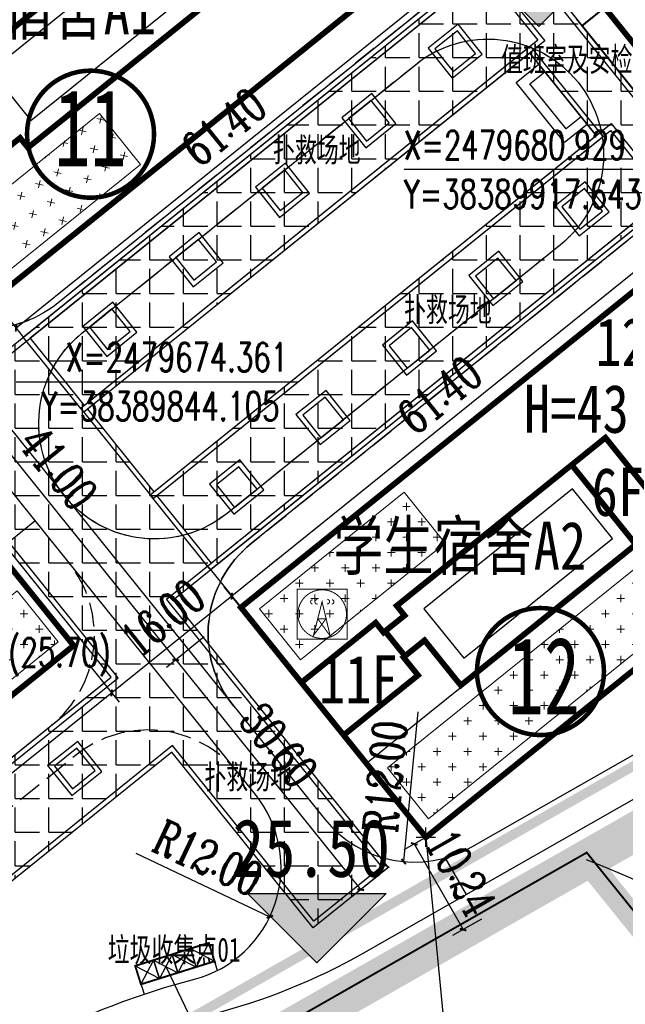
# Model space of a CAD drawing. Extents: x 38389316 to 38391210, y 2479116 to 2480544.
# Tile 11 of 68: x 38389847 to 38389910, y 2479601 to 2479703. Entities that reach past the tile are written whole.
import ezdxf
from ezdxf.enums import TextEntityAlignment as Align

# ---------------------------------------------------------------- set-up
doc = ezdxf.new("R2010")
doc.units = 0
doc.header["$LTSCALE"] = 2
for name, pattern in [('0', [0]), ('CENTER2', [1.125, 0.75, -0.125, 0.125, -0.125]), ('DASH', [0.35, 0.25, -0.1]), ('X2', [10, 8, -2])]:
    doc.linetypes.add(name, pattern=pattern)
doc.layers.get('0').update_dxf_attribs({"linetype": 'CONTINUOUS', "lineweight": 9})
doc.layers.get('Defpoints').update_dxf_attribs({"linetype": 'CONTINUOUS', "lineweight": 9})
for name, color, linetype in [('DIM_COOR', 3, 'CONTINUOUS'), ('DIM_ELEV', 3, 'CONTINUOUS'), ('DIM_SYMB', 3, 'CONTINUOUS'), ('hongxian', 1, 'CONTINUOUS'), ('PUB_TEXT', 7, 'CONTINUOUS'), ('u-road', 4, 'CONTINUOUS'), ('ZJ', 7, 'CONTINUOUS'), ('围墙', 7, 'CENTER2'), ('建筑占地', 3, 'CONTINUOUS'), ('建筑轮廓', 2, 'CONTINUOUS'), ('文字', 7, 'CONTINUOUS'), ('远期红线', 30, 'CONTINUOUS'), ('道路', 33, 'CONTINUOUS')]:
    doc.layers.add(name, color=color, linetype=linetype)
for name, color, linetype, lineweight in [('YD_设施符号', 7, 'CONTINUOUS', 5), ('尺寸标注', 7, 'CONTINUOUS', 9), ('屋顶绿化线', 126, 'CONTINUOUS', 9), ('建筑控制线', 6, '0', 9)]:
    doc.layers.add(name, color=color, linetype=linetype, lineweight=lineweight)
doc.styles.add('-宋体', font='txt', dxfattribs={"width": 0.8})
doc.styles.add('_TCH_DIM', font='SIMPLEX', dxfattribs={"bigfont": 'GBCBIG'})
doc.styles.add('_TCH_LABEL_T3', font='COMPLEX', dxfattribs={"width": 0.7058823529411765, "bigfont": 'GBCBIG'})
doc.styles.add('HZTXT', font='txt', dxfattribs={"width": 0.8})
doc.styles.add('中等线体', font='txt', dxfattribs={"width": 0.8})
doc.dimstyles.new('_TCH_ARCH_M_M&&1', dxfattribs={"dimtxt": 1.275, "dimasz": 0.5, "dimexe": 1.25, "dimexo": 1.5, "dimgap": 0.6125, "dimtad": 1, "dimzin": 1, "dimdsep": 46, "dimtxsty": '_TCH_LABEL_T3', "dimblk": 'ARCHTICK', "dimcen": 0.09, "dimclrt": 7, "dimazin": 2, "dimtfac": 1, "dimtix": 1, "dimtmove": 2, "dimatfit": 3, "dimfxl": 1, "dimtolj": 1, "dimtzin": 0, "dimarcsym": 0})

# ---------------------------------------------------------------- blocks, each defined once
blk = doc.blocks.new('通讯机房及天线')
at = {"const_width": 0.1}
blk.add_lwpolyline([(-2.5, -2.5), (2.5, -2.5), (2.5, 2.5), (-2.5, 2.5)], close=True, dxfattribs=at)
blk.add_lwpolyline([(-1.486096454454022e-16, -2.426979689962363, 0.9999999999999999), (1.486096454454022e-16, 2.426979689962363, 0.9999999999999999)], format="xyb", close=True, dxfattribs=at)
for points in [[(-0.9638509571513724, 1.432952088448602, 0.9746388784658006), (-0.9368507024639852, 1.010429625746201)], [(-0.4868470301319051, 1.450931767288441, 1.100025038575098), (-0.4598468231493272, 1.001439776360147)], [(0.4851608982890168, 1.019419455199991, 1.15836666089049), (0.5031610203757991, 1.450931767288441)], [(0.9621647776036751, 1.010429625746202, 0.9785674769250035), (0.9801648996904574, 1.432952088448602)]]:
    blk.add_lwpolyline(points, format="xyb", dxfattribs=at)
blk.add_lwpolyline([(-0.873850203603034, -2.136014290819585), (-0.009843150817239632, 1.226185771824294), (0.80016344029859, -2.180963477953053), (-0.44345622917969, -0.4611776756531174), (0.3916443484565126, -0.4626002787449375), (-0.873850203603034, -2.136014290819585)], dxfattribs=at)
blk = doc.blocks.new('_ArchTick')
at = {"color": 0, "linetype": 'ByBlock', "const_width": 0.4}
blk.add_lwpolyline([(-0.5, -0.5), (0.5, 0.5)], dxfattribs=at)
blk = doc.blocks.new('*D107')
at = {"layer": 'Defpoints', "color": 0}
for p in [(38389891.02126749, 2479619.737785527), (38389896.08799471, 2479610.843494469), (38389892.86748336, 2479609.008896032)]:
    blk.add_point(p, dxfattribs=at)
at = {"layer": '尺寸标注', "color": 0, "lineweight": -2}
for p, q in [((38389889.71791132, 2479618.995314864), (38389886.714626, 2479617.284461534)), ((38389887.80075614, 2479617.903187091), (38389892.86748336, 2479609.008896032)), ((38389894.78463854, 2479610.101023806), (38389891.78135322, 2479608.390170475))]:
    blk.add_line(p, q, dxfattribs=at)
at = {"layer": '尺寸标注', "color": 0, "lineweight": -2, "xscale": 0.5, "yscale": 0.5, "zscale": 0.5}
for p, rotation in [((38389887.80075614, 2479617.903187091), 119.6684607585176), ((38389892.86748336, 2479609.008896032), 299.6684607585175)]:
    blk.add_blockref('_ArchTick', p, dxfattribs=dict(at, rotation=rotation))
at = {"layer": '尺寸标注', "color": 7, "insert": (38389892.68057912, 2479614.892768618), "char_height": 3.5, "attachment_point": 5, "rotation": 299.66846075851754, "style": '_TCH_LABEL_T3'}
blk.add_mtext('\\A1;10.24', dxfattribs=at)
blk = doc.blocks.new('*D110')
at = {"layer": 'Defpoints', "color": 0}
for p in [(38389867.19209468, 2479640.312618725), (38389886.38117327, 2479616.477311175), (38389882.2490495, 2479613.150664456)]:
    blk.add_point(p, dxfattribs=at)
at = {"layer": '尺寸标注', "color": 0, "lineweight": -2}
for p, q in [((38389866.0236864, 2479639.371968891), (38389862.08629736, 2479636.202097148)), ((38389863.05997092, 2479636.98597201), (38389882.2490495, 2479613.150664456)), ((38389885.21276499, 2479615.536661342), (38389881.27537594, 2479612.366789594))]:
    blk.add_line(p, q, dxfattribs=at)
at = {"layer": '尺寸标注', "color": 0, "lineweight": -2, "xscale": 0.5, "yscale": 0.5, "zscale": 0.5}
for p, rotation in [((38389863.05997092, 2479636.98597201), 128.8364803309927), ((38389882.2490495, 2479613.150664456), 308.8364803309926)]:
    blk.add_blockref('_ArchTick', p, dxfattribs=dict(at, rotation=rotation))
at = {"layer": '尺寸标注', "color": 7, "insert": (38389873.73104684, 2479628.11639148), "char_height": 3.5, "attachment_point": 5, "rotation": 308.83648033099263, "style": '_TCH_LABEL_T3'}
blk.add_mtext('\\A1;30.60', dxfattribs=at)
blk = doc.blocks.new('*D111')
at = {"layer": 'Defpoints', "color": 0}
for p in [(38389841.48155545, 2479672.248439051), (38389867.1920947, 2479640.312618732), (38389863.05997372, 2479636.985976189)]:
    blk.add_point(p, dxfattribs=at)
at = {"layer": '尺寸标注', "color": 0, "lineweight": -2}
for p, q in [((38389840.31314691, 2479671.307789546), (38389836.3757607, 2479668.137921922)), ((38389837.34943447, 2479668.921796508), (38389863.05997372, 2479636.985976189)), ((38389866.02368616, 2479639.371969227), (38389862.08629995, 2479636.202101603))]:
    blk.add_line(p, q, dxfattribs=at)
at = {"layer": '尺寸标注', "color": 0, "lineweight": -2, "xscale": 0.5, "yscale": 0.5, "zscale": 0.5}
for p, rotation in [((38389837.34943447, 2479668.921796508), 128.8364641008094), ((38389863.05997372, 2479636.985976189), 308.8364641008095)]:
    blk.add_blockref('_ArchTick', p, dxfattribs=dict(at, rotation=rotation))
at = {"layer": '尺寸标注', "color": 7, "insert": (38389850.90492012, 2479656.91344209), "char_height": 3.5, "attachment_point": 5, "rotation": 308.8364641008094, "style": '_TCH_LABEL_T3'}
blk.add_mtext('\\A1;41.00', dxfattribs=at)
blk = doc.blocks.new('*D112')
at = {"layer": 'Defpoints', "color": 0}
for p in [(38389865.55002101, 2479647.727207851), (38389853.08687999, 2479637.693516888), (38389856.41352615, 2479633.5613924)]:
    blk.add_point(p, dxfattribs=at)
at = {"layer": '尺寸标注', "color": 0, "lineweight": -2}
for p, q in [((38389866.49067064, 2479646.55879942), (38389869.66054185, 2479642.621409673)), ((38389868.87666716, 2479643.595083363), (38389856.41352615, 2479633.5613924)), ((38389854.02752963, 2479636.525108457), (38389857.19740085, 2479632.58771871))]:
    blk.add_line(p, q, dxfattribs=at)
at = {"layer": '尺寸标注', "color": 0, "lineweight": -2, "xscale": 0.5, "yscale": 0.5, "zscale": 0.5}
for p, rotation in [((38389868.87666716, 2479643.595083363), 38.8364706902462), ((38389856.41352615, 2479633.5613924), 218.8364706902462)]:
    blk.add_blockref('_ArchTick', p, dxfattribs=dict(at, rotation=rotation))
at = {"layer": '尺寸标注', "color": 7, "insert": (38389861.69945274, 2479641.347372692), "char_height": 3.5, "attachment_point": 5, "rotation": 38.83647069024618, "style": '_TCH_LABEL_T3'}
blk.add_mtext('\\A1;16.00', dxfattribs=at)
blk = doc.blocks.new('*D113')
at = {"layer": 'Defpoints', "color": 0}
for p in [(38389853.08688137, 2479637.693516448), (38389805.25999324, 2479599.189561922), (38389808.58663939, 2479595.057437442)]:
    blk.add_point(p, dxfattribs=at)
at = {"layer": '尺寸标注', "color": 0, "lineweight": -2}
for p, q in [((38389854.02753101, 2479636.525108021), (38389857.19740221, 2479632.587718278)), ((38389856.41352752, 2479633.561391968), (38389808.58663939, 2479595.057437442)), ((38389806.20064288, 2479598.021153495), (38389809.37051408, 2479594.083763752))]:
    blk.add_line(p, q, dxfattribs=at)
at = {"layer": '尺寸标注', "color": 0, "lineweight": -2, "xscale": 0.5, "yscale": 0.5, "zscale": 0.5}
for p, rotation in [((38389856.41352752, 2479633.561391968), 38.8364706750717), ((38389808.58663939, 2479595.057437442), 218.8364706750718)]:
    blk.add_blockref('_ArchTick', p, dxfattribs=dict(at, rotation=rotation))
at = {"layer": '尺寸标注', "color": 7, "insert": (38389829.37348681, 2479615.322731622), "char_height": 3.5, "attachment_point": 5, "rotation": 38.836470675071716, "style": '_TCH_LABEL_T3'}
blk.add_mtext('\\A1;61.40', dxfattribs=at)
blk = doc.blocks.new('*D114')
at = {"layer": 'Defpoints', "color": 0}
for p in [(38389890.99559926, 2479714.028494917), (38389843.16873807, 2479675.524562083), (38389846.49538426, 2479671.392437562)]:
    blk.add_point(p, dxfattribs=at)
at = {"layer": '尺寸标注', "color": 0, "lineweight": -2}
for p, q in [((38389891.9362489, 2479712.860086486), (38389895.10612014, 2479708.922696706)), ((38389894.32224544, 2479709.896370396), (38389846.49538426, 2479671.392437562)), ((38389844.10938772, 2479674.356153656), (38389847.27925895, 2479670.418763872))]:
    blk.add_line(p, q, dxfattribs=at)
at = {"layer": '尺寸标注', "color": 0, "lineweight": -2, "xscale": 0.5, "yscale": 0.5, "zscale": 0.5}
for p, rotation in [((38389894.32224544, 2479709.896370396), 38.8364706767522), ((38389846.49538426, 2479671.392437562), 218.8364706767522)]:
    blk.add_blockref('_ArchTick', p, dxfattribs=dict(at, rotation=rotation))
at = {"layer": '尺寸标注', "color": 7, "insert": (38389868.06101721, 2479692.284708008), "char_height": 3.5, "attachment_point": 5, "rotation": 38.83647067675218, "style": '_TCH_LABEL_T3'}
blk.add_mtext('\\A1;61.40', dxfattribs=at)
blk = doc.blocks.new('*D116')
at = {"layer": 'Defpoints', "color": 0}
for p in [(38389920.02854895, 2479677.965566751), (38389868.87504157, 2479643.593758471), (38389872.20168771, 2479639.46163398)]:
    blk.add_point(p, dxfattribs=at)
at = {"layer": '尺寸标注', "color": 0, "lineweight": -2}
for p, q in [((38389919.08789931, 2479679.133975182), (38389915.9180281, 2479683.071364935)), ((38389916.7019028, 2479682.097691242), (38389868.87504157, 2479643.593758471)), ((38389871.26103807, 2479640.630042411), (38389868.09116687, 2479644.567432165))]:
    blk.add_line(p, q, dxfattribs=at)
at = {"layer": '尺寸标注', "color": 0, "lineweight": -2, "xscale": 0.5, "yscale": 0.5, "zscale": 0.5}
for p, rotation in [((38389916.7019028, 2479682.097691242), 38.83647060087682), ((38389868.87504157, 2479643.593758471), 218.8364706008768)]:
    blk.add_blockref('_ArchTick', p, dxfattribs=dict(at, rotation=rotation))
at = {"layer": '尺寸标注', "color": 7, "insert": (38389890.44078626, 2479664.48611879), "char_height": 3.5, "attachment_point": 5, "rotation": 38.836470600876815, "style": '_TCH_LABEL_T3'}
blk.add_mtext('\\A1;61.40', dxfattribs=at)
blk = doc.blocks.new('hyvahavb')
at = {"layer": 'DIM_ELEV'}
blk.add_hatch(color=10, dxfattribs=at).paths.add_polyline_path([(-173.179577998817, -4360.830655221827), (-182.1795779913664, -4351.830655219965), (-164.1795779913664, -4351.83065522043)])
at = {"layer": 'DIM_ELEV', "color": 10}
for p, q in [((-173.179577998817, -4360.830655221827), (-182.1795779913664, -4351.830655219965)), ((-182.1795779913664, -4351.830655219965), (-164.1795779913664, -4351.83065522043)), ((-173.179577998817, -4360.830655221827), (-164.1795779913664, -4351.83065522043))]:
    blk.add_line(p, q, dxfattribs=at)
blk = doc.blocks.new('*D168')
at = {"layer": 'Defpoints', "color": 0}
for p in [(38389861.97871705, 2479615.486654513), (38389872.81933425, 2479610.340683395)]:
    blk.add_point(p, dxfattribs=at)
at = {"layer": '尺寸标注', "color": 0, "lineweight": -2}
blk.add_line((38389858.90720884, 2479616.944679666), (38389872.81933425, 2479610.340683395), dxfattribs=at)
at = {"layer": '尺寸标注', "color": 0, "lineweight": -2, "xscale": 0.5, "yscale": 0.5, "zscale": 0.5, "rotation": 334.606609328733}
blk.add_blockref('_ArchTick', (38389872.81933425, 2479610.340683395), dxfattribs=at)
at = {"layer": '尺寸标注', "color": 7, "insert": (38389866.41018726, 2479616.427171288), "char_height": 3.5, "attachment_point": 5, "rotation": 334.6066093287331, "style": '_TCH_LABEL_T3'}
blk.add_mtext('\\A1;R12.00', dxfattribs=at)
blk = doc.blocks.new('A$C40693934')
at = {"layer": '建筑轮廓', "const_width": 599.9999999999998, "flags": 128}
for points in [[(61400.00119400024, 30600.05004882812), (0.001369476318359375, 30600.08095932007), (0.001369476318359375, 17000.01568603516), (9900.002178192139, 17000.01567459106), (9900.002178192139, 14600.01567459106), (10100.0012550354, 14600.01525115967), (12700.00124359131, 14600.01567077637), (12700.00122833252, 20600.01568222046), (40499.93942642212, 20600.015209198), (40499.93941497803, 9999.98501586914), (12700.0012550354, 9999.984642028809), (12700.00127029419, 11299.98463439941), (10100.0012550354, 11299.98463058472), (9900.002178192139, 11299.98463058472), (9899.998001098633, 9999.98505783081), (0.001369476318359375, 9999.98505783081), (0.001373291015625, 0.000186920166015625), (61400.00137329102, 0.000186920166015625), (61400.03546142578, 10600.05712127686), (57600.00117874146, 10600.05710601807), (57600.00130844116, 10000.00889587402), (50900.06239318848, 9999.956039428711), (50900.0623664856, 20600.03995895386), (57600.00117874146, 20600.03997421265), (57600.00118255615, 20000.02402496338), (61400.03545761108, 20000.02402877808)], [(0.001369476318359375, 30600.08095932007), (0.001373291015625, 0.000186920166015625), (61400.00137329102, 0.000186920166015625), (61400.00136947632, 30600.08096313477)], [(12700.00023269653, 20600.01568222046), (12700.00024414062, 14600.01567459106), (10100.00025939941, 14600.01524734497), (10100.00025939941, 11299.98463058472), (12700.00026702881, 11299.98463439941), (12700.00025939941, 9999.984642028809), (36000.00031661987, 9999.984592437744), (36000.00030517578, 20600.01521682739)]]:
    blk.add_lwpolyline(points, close=True, dxfattribs=at)
at = {"layer": '建筑轮廓', "flags": 128}
for points in [[(0.002185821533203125, 20800.01568984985), (0.00217437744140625, 17000.01568984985), (9900.02010345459, 17000.01567840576), (9900.020107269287, 14600.01568603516), (12700.02010726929, 14600.01568984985), (12700.02010345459, 20800.01569366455)], [(42900.00159835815, 20800.09611129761), (50900.06338882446, 20800.0961151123), (50900.06339263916, 15900.06551361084), (42900.00159072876, 15900.06551361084)]]:
    blk.add_lwpolyline(points, close=True, dxfattribs=at)
blk = doc.blocks.new('*D260')
at = {"layer": 'Defpoints', "color": 0}
for p in [(38389887.84097739, 2479628.012429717), (38389886.70127073, 2479616.066674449)]:
    blk.add_point(p, dxfattribs=at)
at = {"layer": '尺寸标注', "color": 0, "lineweight": -2}
blk.add_line((38389888.18327856, 2479631.600235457), (38389886.70127073, 2479616.066674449), dxfattribs=at)
at = {"layer": '尺寸标注', "color": 0, "lineweight": -2, "xscale": 0.5, "yscale": 0.5, "zscale": 0.5, "rotation": 264.5500871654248}
blk.add_blockref('_ArchTick', (38389886.70127073, 2479616.066674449), dxfattribs=at)
at = {"layer": '尺寸标注', "color": 7, "insert": (38389884.78088076, 2479624.893060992), "char_height": 3.5, "attachment_point": 5, "rotation": 84.55008716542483, "style": '_TCH_LABEL_T3'}
blk.add_mtext('\\A1;R12.00', dxfattribs=at)
blk = doc.blocks.new('A$C2E447AAB')
at = {"layer": '屋顶绿化线'}
h = blk.add_hatch(dxfattribs=at)
h.set_pattern_fill('CROSS', color=256, scale=999.9999999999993, angle=-38.83662672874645, style=0)
h.set_pattern_definition([(321.1633732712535, (-31458211856.34945, 22142864598.01918), (2232.087111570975, 241.0386408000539), [793.7499999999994, -2381.249999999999]), (51.16337327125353, (-31458211796.08979, 22142864039.9974), (-241.0386408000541, 2232.087111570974), [793.7499999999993, -2381.249999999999])])
h.paths.add_polyline_path([(19299.9397315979, 21180.04084014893), (0.001483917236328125, 21180.04113388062), (0.001491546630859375, 27960.05044937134), (19299.93973922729, 27960.05042648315)])
edge = h.paths.add_edge_path()
edge.add_line((59000.00147628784, 0.00054931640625), (0.001488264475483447, 0.0008472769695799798))
edge.add_line((0.001491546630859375, 0.00084686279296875), (0.001490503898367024, 6780.010163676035))
edge.add_line((0.00148773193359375, 6780.010162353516), (59000.00148182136, 6780.010133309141))
edge.add_line((59000.00148010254, 6780.010131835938), (59000.00147507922, 0.0005461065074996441))
for points in [[(19299.9397315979, 21180.04084014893), (0.001483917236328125, 21180.04113388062), (0.001491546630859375, 27960.05044937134), (19299.93973922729, 27960.05042266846)], [(59000.00147628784, 0.00054168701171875), (0.00148773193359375, 0.000843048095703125), (0.00148773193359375, 6780.010162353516), (59000.00148010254, 6780.010131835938)]]:
    blk.add_lwpolyline(points, close=True, dxfattribs=at)

msp = doc.modelspace()

# ---------------------------------------------------------------- hatches: boundary and pattern name
at = {"layer": '道路'}
h = msp.add_hatch(dxfattribs=at)
h.set_pattern_fill('ANGLE', color=256, style=0)
h.set_pattern_definition([(0, (0, 0), (0, 3.4925), [2.54, -0.9525]), (90, (0, 0), (-3.4925, 2.138468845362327e-16), [2.54, -0.9525])])
h.paths.add_polyline_path([(38389906.6803739, 2479691.359729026), (38389860.79919234, 2479654.422506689), (38389853.90130331, 2479662.990528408), (38389899.78223535, 2479699.928060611)])
h.paths.add_polyline_path([(38389870.43854753, 2479633.681852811), (38389862.78758702, 2479643.185311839), (38389865.90503106, 2479645.695069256), (38389865.90502661, 2479645.695074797), (38389917.62632626, 2479687.334278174), (38389898.18497759, 2479711.479919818), (38389843.35505849, 2479667.33779341), (38389821.03017895, 2479695.0680239), (38389813.23347696, 2479688.791110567), (38389856.37814537, 2479635.200211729), (38389807.77307332, 2479596.069634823), (38389807.77322411, 2479596.069347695), (38389817.17951817, 2479584.38550857), (38389828.8636049, 2479593.792001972), (38389825.72785582, 2479597.686495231), (38389862.64924224, 2479627.410750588), (38389877.32317851, 2479609.183946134), (38389885.11255085, 2479615.454965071)])

# ---------------------------------------------------------------- linework, layer by layer
at = {"layer": 'DIM_COOR', "color": 3}
for p, q in [((38389916.00409731, 2479687.843310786), (38389886.74409731, 2479687.843310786)), ((38389846.5019986, 2479665.836616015), (38389875.76199859, 2479665.836616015)), ((38389889.00552024, 2479617.589269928), (38389889.00552024, 2479619.589269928)), ((38389888.00552024, 2479618.589269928), (38389890.00552024, 2479618.589269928)), ((38389889.00552024, 2479618.589269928), (38389891.39474893, 2479594.068893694))]:
    msp.add_line(p, q, dxfattribs=at)
at = {"layer": 'DIM_SYMB', "color": 3}
msp.add_lwpolyline([(38389892.18653066, 2479614.375657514, 0, 0, 0), (38389942.1484087, 2479642.837223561, 0, 0.9333333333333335, 0), (38389939.10725091, 2479641.10478041, 0, 0, 0)], format="xyseb", dxfattribs=at)
at = {"layer": 'hongxian', "linetype": 'CENTER2', "ltscale": 10, "const_width": 4, "flags": 128}
msp.add_lwpolyline([(38389895.82094351, 2480028.193015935), (38389931.46393938, 2480063.836020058), (38389967.10693526, 2480099.47802418), (38390034.51414065, 2480012.703799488), (38390085.51295239, 2479951.337037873), (38390109.12495579, 2479922.008040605), (38390099.17396581, 2479835.353039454), (38390090.01797503, 2479755.614038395), (38390089.57397529, 2479753.321038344), (38390087.68497613, 2479746.141038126), (38390087.1679763, 2479744.568038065), (38390086.82097644, 2479743.508038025), (38390085.9949767, 2479741.198037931), (38390084.38397715, 2479737.279037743), (38390082.35197766, 2479732.869037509), (38390079.2849783, 2479727.323037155), (38390075.396979, 2479721.295036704), (38390071.09397964, 2479715.722036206), (38390066.15898027, 2479710.286035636), (38390059.43198097, 2479704.206034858), (38390057.51598115, 2479702.804034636), (38390006.51546322, 2479673.74967277), (38389771.97076624, 2479540.138799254), (38389769.57299988, 2479540.772001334), (38389767.54099993, 2479540.370001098), (38389758.71499803, 2479556.815000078), (38389776.67999684, 2479567.049002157), (38389761.77199382, 2479593.219000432), (38389796.42098089, 2479704.964004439), (38389796.93998069, 2479706.6390045), (38389842.03697794, 2479730.453009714), (38389853.28297373, 2479766.864011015), (38389829.49996852, 2479811.903008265), (38389838.21296526, 2479840.143009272), (38389838.14996512, 2479841.287009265), (38389843.68989266, 2479859.239985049), (38389845.08316293, 2479858.069937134), (38389849.6960894, 2479873.099115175), (38389860.51111925, 2479908.068629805), (38389859.26185736, 2479908.420811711), (38389858.90621196, 2479908.552808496), (38389859.97695694, 2479912.02501179), (38389862.62895595, 2479920.620012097)], close=True, dxfattribs=at)
at = {"layer": 'u-road', "flags": 128}
for points in [[(38389865.56430671, 2479735.414575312), (38389826.61732305, 2479704.059384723, 0.4142142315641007), (38389824.79531594, 2479687.186893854), (38389878.49374764, 2479620.487185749, 0.3680865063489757), (38389893.78078242, 2479617.585602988), (38389944.3017267, 2479646.365649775)], [(38389845.81037851, 2479596.093179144, -0.06501087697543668), (38389865.00892957, 2479603.875547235, 0.5441439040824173), (38389871.32594678, 2479623.011898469), (38389822.5293389, 2479683.622970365, 0.6004808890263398), (38389799.9863807, 2479679.320721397), (38389777.91093137, 2479608.126110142, 0.2496239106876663), (38389780.02534207, 2479597.046946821), (38389794.75331884, 2479578.753012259, 0.3672763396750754), (38389810.01055805, 2479575.834486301), (38389845.81211588, 2479596.094162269)], [(38390057.21336563, 2479528.298800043), (38389965.49488776, 2479642.225005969, 0.3680879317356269), (38389950.20781519, 2479645.126635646), (38389882.5418293, 2479606.579647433, -0.06758930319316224), (38389866.56457281, 2479600.145401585, 0.0668719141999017), (38389847.7803769, 2479592.611928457, -0.0668719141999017)]]:
    msp.add_lwpolyline(points, format="xyb", dxfattribs=at)
msp.add_lwpolyline([(38389891.01124197, 2479616.43877765), (38389893.17649818, 2479612.637853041)], dxfattribs=at)
at = {"layer": 'ZJ', "color": 3, "linetype": 'Continuous', "const_width": 0.4705883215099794}
for points in [[(38389860.80776542, 2479691.511256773, 1), (38389847.63129243, 2479691.511255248, 1)], [(38389907.48091177, 2479635.777981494, 1), (38389894.30443878, 2479635.77797997, 1)]]:
    msp.add_lwpolyline(points, format="xyb", close=True, dxfattribs=at)
at = {"layer": '围墙', "linetype": 'DASH', "ltscale": 6, "const_width": 0.2, "flags": 128}
msp.add_lwpolyline([(38389787.2872112, 2479549.439811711), (38389905.69368106, 2479617.000158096), (38390013.43272324, 2479483.174315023)], dxfattribs=at)
at = {"layer": '建筑占地', "color": 6, "flags": 128}
msp.add_lwpolyline([(38389970.24096644, 2479676.029692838), (38389965.64518878, 2479672.329851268), (38389932.40909912, 2479713.614244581), (38389910.60136064, 2479696.059099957), (38389905.21083875, 2479702.757990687), (38389927.01629665, 2479720.312986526), (38389925.38583751, 2479722.338227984), (38389932.47421855, 2479728.044789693), (38389934.10468002, 2479726.019504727), (38389934.10468002, 2479726.019504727), (38389976.47936473, 2479760.13321706)], dxfattribs=at)
for points in [[(38389824.91508199, 2479698.197708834), (38389872.74283193, 2479736.700518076), (38389891.93157908, 2479712.864475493), (38389844.10382913, 2479674.361666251)], [(38389844.84225975, 2479693.69760938), (38389841.07977023, 2479698.371330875), (38389859.22935355, 2479712.981453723), (38389865.87665278, 2479704.724695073), (38389847.72749826, 2479690.113216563), (38389846.91226582, 2479691.125834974), (38389844.88702899, 2479689.495370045), (38389842.81698044, 2479692.067197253)], [(38389869.81685275, 2479642.427254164), (38389917.64460269, 2479680.930063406), (38389936.83334985, 2479657.094020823), (38389889.00559989, 2479618.591211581)], [(38389785.44266128, 2479623.806472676), (38389833.27041122, 2479662.309281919), (38389852.45915838, 2479638.473239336), (38389804.63140842, 2479599.970430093)], [(38389888.87204263, 2479639.02083274), (38389892.64363667, 2479634.354455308), (38389910.76387003, 2479649.000963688), (38389904.10091609, 2479657.245094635), (38389885.97944853, 2479642.599292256), (38389886.79660089, 2479641.588222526), (38389884.77446139, 2479639.953917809), (38389886.84994574, 2479637.386475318)]]:
    msp.add_lwpolyline(points, close=True, dxfattribs=at)
at = {"layer": '建筑控制线', "linetype": 'X2', "const_width": 1, "flags": 128}
msp.add_lwpolyline([(38390101.43558375, 2479907.639651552), (38390093.20031635, 2479835.925542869), (38390093.19931547, 2479835.912531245), (38390084.08351514, 2479756.527900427), (38390083.72106533, 2479754.656059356), (38390081.9281749, 2479747.841367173), (38390081.53051192, 2479746.629774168), (38390081.52564934, 2479746.617617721), (38390081.14400475, 2479745.451787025), (38390080.39241133, 2479743.349873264), (38390078.88222038, 2479739.67610651), (38390076.99481632, 2479735.579919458), (38390074.1327107, 2479730.404426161), (38390070.49257307, 2479724.76071493), (38390066.49094427, 2479719.578033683), (38390061.91587098, 2479714.538500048), (38390055.63874875, 2479708.865108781), (38390054.24888533, 2479707.84810015), (38390027.12575965, 2479692.396835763), (38390027.10501545, 2479692.383870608), (38389771.13178513, 2479546.566045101), (38389771.0075037, 2479546.598865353), (38389766.76835304, 2479554.497441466), (38389784.86329877, 2479564.805466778), (38389768.2735518, 2479593.927661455), (38389801.93638853, 2479702.492228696), (38389847.03637458, 2479726.307805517), (38389859.74921694, 2479767.467978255), (38389835.96572441, 2479812.507910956), (38389844.44479763, 2479839.989722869)], dxfattribs=at)
at = {"layer": '建筑轮廓', "flags": 128}
for points, const_width in [([(38389905.21083876, 2479702.75799069), (38389910.60136064, 2479696.059099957), (38389912.93839329, 2479697.938884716), (38389907.5476561, 2479704.639289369), (38389905.21083875, 2479702.757990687)], 0.2), ([(38389912.81514785, 2479698.096423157), (38389907.5476561, 2479704.639289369)], 0.5999999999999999)]:
    msp.add_lwpolyline(points, dxfattribs=dict(at, const_width=const_width))
at = {"layer": '建筑轮廓', "const_width": 0.2, "flags": 128}
msp.add_lwpolyline([(38389858.85400064, 2479605.248816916), (38389859.45107096, 2479603.340019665), (38389867.08626006, 2479605.728300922), (38389866.48918976, 2479607.637098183)], close=True, dxfattribs=at)
at = {"layer": '建筑轮廓', "flags": 128}
for points in [[(38389862.67159519, 2479606.442957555), (38389864.58039246, 2479607.040027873), (38389865.17746278, 2479605.131230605), (38389863.26866549, 2479604.534160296), (38389862.67159519, 2479606.442957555), (38389865.17746278, 2479605.131230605), (38389864.58039246, 2479607.040027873), (38389863.26866549, 2479604.534160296)], [(38389864.58039246, 2479607.040027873), (38389866.48918974, 2479607.637098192), (38389867.08626006, 2479605.728300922), (38389865.17746278, 2479605.131230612), (38389864.58039246, 2479607.040027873), (38389867.08626006, 2479605.728300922), (38389866.48918974, 2479607.637098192), (38389865.17746278, 2479605.131230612)], [(38389858.85400064, 2479605.248816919), (38389860.76279791, 2479605.845887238), (38389861.35986822, 2479603.93708997), (38389859.45107094, 2479603.340019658), (38389858.85400064, 2479605.248816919), (38389861.35986822, 2479603.93708997), (38389860.76279791, 2479605.845887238), (38389859.45107094, 2479603.340019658)], [(38389860.76279791, 2479605.845887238), (38389862.67159519, 2479606.442957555), (38389863.2686655, 2479604.534160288), (38389861.35986821, 2479603.937089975), (38389860.76279791, 2479605.845887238), (38389863.2686655, 2479604.534160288), (38389862.67159519, 2479606.442957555), (38389861.35986821, 2479603.937089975)]]:
    msp.add_lwpolyline(points, dxfattribs=at)
at = {"layer": '文字', "flags": 128}
msp.add_lwpolyline([(38389862.0157317, 2479605.190023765), (38389873.43942396, 2479581.365418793), (38389893.48366474, 2479581.365418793)], dxfattribs=at)
at = {"layer": '远期红线', "color": 222, "linetype": 'CENTER2', "ltscale": 10, "const_width": 2.5, "flags": 128}
msp.add_lwpolyline([(38390264.9013281, 2479729.581191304), (38390109.64586839, 2479922.427413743), (38390109.23028386, 2479922.925256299), (38390099.17396581, 2479835.353039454), (38390090.01797503, 2479755.614038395), (38390089.57397529, 2479753.321038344), (38390087.68497613, 2479746.141038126), (38390087.1679763, 2479744.568038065), (38390086.33772884, 2479742.03183439), (38390084.38397715, 2479737.279037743), (38390082.35197766, 2479732.869037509), (38390079.2849783, 2479727.323037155), (38390075.396979, 2479721.295036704), (38390071.09397964, 2479715.722036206), (38390066.15898027, 2479710.286035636), (38390059.43198097, 2479704.206034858), (38390057.51598115, 2479702.804034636), (38390006.51546322, 2479673.74967277), (38389912.6805, 2479620.3013), (38389905.6285, 2479616.283800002), (38389980.7585, 2479522.962600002), (38390013.38942978, 2479482.430769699), (38390025.5885, 2479495.179099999)], close=True, dxfattribs=at)
at = {"layer": '道路', "flags": 128}
for points in [[(38389891.93220059, 2479712.864975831), (38389894.75410638, 2479709.359823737), (38389850.81373641, 2479673.984492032, -0.400886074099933), (38389834.29494251, 2479675.387250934, 0.400886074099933)], [(38389917.50296371, 2479681.102670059), (38389914.82112435, 2479684.43386254), (38389870.89065105, 2479649.066805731, 0.4144250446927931), (38389869.07401185, 2479632.187594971, -0.4144250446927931)], [(38389905.63151114, 2479616.280059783, -0.177542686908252), (38389963.55496851, 2479565.189830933, 0.1501523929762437), (38389999.73591851, 2479529.672461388, 0.08433293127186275)]]:
    msp.add_lwpolyline(points, format="xyb", dxfattribs=at)
for points in [[(38389807.77307332, 2479596.069634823), (38389856.37814537, 2479635.200211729), (38389813.23347696, 2479688.791110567), (38389821.03017895, 2479695.0680239), (38389843.35505849, 2479667.33779341), (38389898.18497759, 2479711.479919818), (38389917.62632626, 2479687.334278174), (38389862.78758702, 2479643.18531184), (38389870.43854733, 2479633.681852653), (38389870.43854753, 2479633.681852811), (38389885.11255085, 2479615.454965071), (38389877.32317851, 2479609.183946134), (38389862.64924224, 2479627.410750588), (38389825.72785582, 2479597.686495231), (38389828.8636049, 2479593.792001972), (38389817.17951817, 2479584.38550857), (38389807.77322411, 2479596.069347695)], [(38389895.06769938, 2479708.970280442), (38389901.33869694, 2479701.180890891), (38389853.51183531, 2479662.676977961), (38389847.24080402, 2479670.466340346), (38389895.06769938, 2479708.970280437)], [(38389906.6803739, 2479691.359729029), (38389899.78223535, 2479699.928060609), (38389853.90130331, 2479662.990528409), (38389860.79919235, 2479654.422506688), (38389906.6803739, 2479691.359729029)], [(38389899.78234689, 2479699.927922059), (38389906.68023783, 2479691.359898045)], [(38389905.73969993, 2479692.528161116), (38389903.40288822, 2479690.646855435), (38389898.38607308, 2479696.878353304), (38389900.72288479, 2479698.759658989)], [(38389905.11259804, 2479693.30709835), (38389903.55472357, 2479692.052894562), (38389899.79211221, 2479696.726517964), (38389901.34998668, 2479697.980721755)], [(38389908.23648851, 2479692.61278688), (38389914.50748608, 2479684.823397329), (38389866.68062445, 2479646.319484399), (38389860.40959315, 2479654.108846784), (38389908.23648851, 2479692.612786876)], [(38389844.56208418, 2479648.282505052), (38389848.45679516, 2479651.418049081)], [(38389807.77314462, 2479596.069446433), (38389807.77302479, 2479596.069595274), (38389855.59992015, 2479634.573535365)], [(38389867.38493717, 2479604.773448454), (38389866.48918974, 2479607.637098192), (38389858.85400064, 2479605.248816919), (38389859.77144852, 2479602.315792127)]]:
    msp.add_lwpolyline(points, dxfattribs=at)
at = {"layer": '道路', "color": 3, "linetype": 'DASH', "ltscale": 5, "flags": 128}
for points in [[(38389869.07401185, 2479632.187594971, -0.4144250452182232), (38389870.89065105, 2479649.066805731), (38389917.9385089, 2479686.943571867), (38389897.87135572, 2479711.869429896), (38389850.81373641, 2479673.984492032, -0.4039961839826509), (38389834.21040223, 2479675.48399379, -8.544577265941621)], [(38389870.04161995, 2479624.60718202), (38389869.52762268, 2479625.245626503, 0.4142120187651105), (38389852.65519827, 2479627.067651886), (38389831.28026254, 2479609.859358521, 0.389983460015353), (38389828.8636049, 2479593.792001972), (38389817.17951817, 2479584.38550857), (38389807.77302875, 2479596.069590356), (38389850.14669388, 2479630.183304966, 0.4142151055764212), (38389851.96872889, 2479647.05581829), (38389851.96872889, 2479647.05581829)]]:
    msp.add_lwpolyline(points, format="xyb", dxfattribs=at)
at = {"layer": '道路', "flags": 128}
for points in [[(38389900.27920591, 2479708.87866326), (38389905.20839252, 2479702.75601076), (38389908.79129153, 2479705.640511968), (38389903.8621043, 2479711.763162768)], [(38389808.47604331, 2479595.99367652), (38389857.08116548, 2479635.124293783), (38389813.93649688, 2479688.715192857), (38389820.95426112, 2479694.365004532), (38389843.27914082, 2479666.634773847), (38389898.1090827, 2479710.77691859), (38389916.92328297, 2479687.410178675), (38389862.08456651, 2479643.261230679), (38389869.73552742, 2479633.757770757), (38389869.73552742, 2479633.757770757), (38389884.40953109, 2479615.530882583), (38389877.39909598, 2479609.886965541), (38389862.72516065, 2479628.113768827), (38389825.02481135, 2479597.762394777), (38389828.16056044, 2479593.867901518), (38389817.25543795, 2479585.088527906)], [(38389859.31460775, 2479710.484198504), (38389843.8917134, 2479698.067629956), (38389848.03062946, 2479692.926602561), (38389863.4535068, 2479705.343192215)], [(38389894.99177971, 2479708.267261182), (38389900.63567751, 2479701.256810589), (38389853.5877533, 2479663.37999586), (38389847.94382514, 2479670.390422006)], [(38389889.2378336, 2479700.425185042), (38389891.74624458, 2479697.309442), (38389894.86200359, 2479699.817843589), (38389892.35363042, 2479702.933591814)], [(38389889.94085619, 2479700.349264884), (38389891.82216249, 2479698.012459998), (38389894.15898573, 2479699.893764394), (38389892.27770779, 2479702.230573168)], [(38389907.38339553, 2479691.283808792), (38389899.85815302, 2479700.631080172), (38389853.19828375, 2479663.066446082), (38389860.72327261, 2479653.719489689)], [(38389880.27995545, 2479693.213534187), (38389882.78836642, 2479690.097791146), (38389885.90412544, 2479692.606192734), (38389883.39575227, 2479695.721940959)], [(38389880.98297803, 2479693.13761403), (38389882.86428434, 2479690.800809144), (38389885.20110758, 2479692.682113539), (38389883.31982963, 2479695.018922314)], [(38389908.16056884, 2479691.90976762), (38389913.80446664, 2479684.899317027), (38389866.75654244, 2479647.022502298), (38389861.11261427, 2479654.032928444)], [(38389871.32207729, 2479686.001883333), (38389873.83048826, 2479682.886140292), (38389876.94624728, 2479685.39454188), (38389874.43787411, 2479688.510290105)], [(38389872.02509987, 2479685.925963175), (38389873.90640618, 2479683.589158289), (38389876.24322942, 2479685.470462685), (38389874.36195147, 2479687.80727146)], [(38389902.40662128, 2479684.067690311), (38389904.91503226, 2479680.951947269), (38389908.03079128, 2479683.460348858), (38389905.5224181, 2479686.576097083)], [(38389903.10964387, 2479683.991770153), (38389904.99095017, 2479681.654965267), (38389907.32777341, 2479683.536269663), (38389905.44649547, 2479685.873078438)], [(38389862.36419913, 2479678.790232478), (38389864.87261011, 2479675.674489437), (38389867.98836912, 2479678.182891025), (38389865.47999595, 2479681.29863925)], [(38389863.06722172, 2479678.714312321), (38389864.94852802, 2479676.377507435), (38389867.28535126, 2479678.258811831), (38389865.40407331, 2479680.595620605)], [(38389893.44874313, 2479676.856039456), (38389895.9571541, 2479673.740296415), (38389899.07291312, 2479676.248698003), (38389896.56453995, 2479679.364446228)], [(38389894.15176571, 2479676.780119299), (38389896.03307202, 2479674.443314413), (38389898.36989526, 2479676.324618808), (38389896.48861731, 2479678.661427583)], [(38389853.40632097, 2479671.578581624), (38389855.91473195, 2479668.462838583), (38389859.03049096, 2479670.971240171), (38389856.52211779, 2479674.086988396)], [(38389854.10934356, 2479671.502661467), (38389855.99064986, 2479669.16585658), (38389858.3274731, 2479671.047160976), (38389856.44619516, 2479673.383969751)], [(38389884.49086497, 2479669.644388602), (38389886.99927595, 2479666.528645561), (38389890.11503496, 2479669.037047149), (38389887.60666179, 2479672.152795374)], [(38389885.19388755, 2479669.568468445), (38389887.07519386, 2479667.231663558), (38389889.4120171, 2479669.112967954), (38389887.53073915, 2479671.449776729)], [(38389875.53298681, 2479662.432737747), (38389878.04139779, 2479659.316994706), (38389881.1571568, 2479661.825396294), (38389878.64878363, 2479664.941144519)], [(38389876.2360094, 2479662.35681759), (38389878.1173157, 2479660.020012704), (38389880.45413894, 2479661.9013171), (38389878.57286099, 2479664.238125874)], [(38389866.57510865, 2479655.221086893), (38389869.08351963, 2479652.105343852), (38389872.19927865, 2479654.61374544), (38389869.69090547, 2479657.729493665)], [(38389867.27813124, 2479655.145166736), (38389869.15943754, 2479652.808361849), (38389871.49626078, 2479654.689666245), (38389869.61498284, 2479657.02647502)], [(38389904.21461951, 2479654.712557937), (38389888.79172537, 2479642.295989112), (38389892.93064144, 2479637.154961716), (38389908.35351855, 2479649.571551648)], [(38389849.77010291, 2479626.028479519), (38389852.27851389, 2479622.912736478), (38389855.3942729, 2479625.421138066), (38389852.88589973, 2479628.536886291)], [(38389850.4731255, 2479625.952559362), (38389852.3544318, 2479623.615754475), (38389854.69125504, 2479625.497058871), (38389852.80997709, 2479627.833867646)]]:
    msp.add_lwpolyline(points, close=True, dxfattribs=at)
msp.add_lwpolyline([(38389904.78931955, 2479696.89792416), (38389904.78912843, 2479696.898161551, -0.4142135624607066), (38389902.96705364, 2479680.025697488), (38389868.38213962, 2479652.18245766, -0.4145624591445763), (38389851.5007204, 2479654.015670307), (38389851.50098073, 2479654.015346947, -0.4137349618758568), (38389853.32786625, 2479670.873335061), (38389887.91677462, 2479698.720020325, -0.414216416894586), (38389904.78931955, 2479696.89792416)], format="xyb", close=True, dxfattribs=at)
at = {"layer": '道路', "color": 3, "linetype": 'DASH', "ltscale": 5, "flags": 128}
msp.add_lwpolyline([(38389904.78919756, 2479696.898075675), (38389904.78900645, 2479696.898313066, -0.4142173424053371), (38389902.96708453, 2479680.025722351), (38389868.38213962, 2479652.18245766, -0.4142102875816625), (38389851.50975969, 2479654.004427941), (38389851.51002003, 2479654.004104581, -0.4142156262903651), (38389853.33197206, 2479670.876642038), (38389887.91677588, 2479698.720021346, -0.4142116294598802), (38389904.78919756, 2479696.898075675)], format="xyb", close=True, dxfattribs=at)

# ---------------------------------------------------------------- block references
at = {"layer": 'DIM_ELEV', "color": 10, "xscale": 0.7999999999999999, "yscale": 0.7999999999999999, "zscale": 0.7999999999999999}
for p in [(38390039.28003, 2483191.337781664), (38390016.23784162, 2483094.222452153)]:
    msp.add_blockref('hyvahavb', p, dxfattribs=at)
at = {"layer": 'YD_设施符号', "xscale": 1.04000548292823, "yscale": 1.04000548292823, "zscale": 1.04000548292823, "rotation": 359.9997654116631}
msp.add_blockref('通讯机房及天线', (38389878.25078834, 2479641.735474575), dxfattribs=at)
at = {"layer": '屋顶绿化线', "yscale": 0.001, "zscale": 0.001}
for p, xscale, rotation in [((38389826.83598267, 2479698.044149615), -0.001, 218.8366281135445), ((38389889.26993814, 2479620.496577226), 0.001, 38.83662672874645), ((38389804.90137172, 2479601.871227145), 0.001, 38.83662672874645)]:
    msp.add_blockref('A$C2E447AAB', p, dxfattribs=dict(at, xscale=xscale, rotation=rotation))
at = {"layer": '建筑轮廓', "yscale": 0.001, "zscale": 0.001}
for p, xscale, rotation in [((38389844.10545331, 2479674.360918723), 0.001, 38.83662748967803), ((38389869.81785527, 2479642.426006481), -0.001, 218.836627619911), ((38389785.44928885, 2479623.800656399), -0.001, 218.836627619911)]:
    msp.add_blockref('A$C40693934', p, dxfattribs=dict(at, xscale=xscale, rotation=rotation))

# ---------------------------------------------------------------- texts
at = {"layer": 'DIM_ELEV', "color": 10, "style": '-宋体', "width": 0.8}
msp.add_text('25.50', height=5.999999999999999, rotation=6.616745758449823e-06, dxfattribs=at).set_placement((38389868.95963151, 2479614.478065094))
at = {"layer": 'PUB_TEXT', "color": 7, "style": '_TCH_DIM', "width": 0.7058823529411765}
for s, p in [('X=2479680.929', (38389886.74409731, 2479688.893310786)), ('Y=38389917.643', (38389886.74409731, 2479683.818310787)), ('X=2479674.361', (38389851.66199859, 2479666.886616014)), ('Y=38389844.105', (38389849.16199859, 2479661.811616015))]:
    msp.add_text(s, height=2.975, dxfattribs=at).set_placement(p)
at = {"layer": 'PUB_TEXT', "color": 3, "linetype": 'ByBlock', "style": '_TCH_DIM', "width": 0.7058823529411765}
msp.add_text('(25.70)', height=2.975, dxfattribs=at).set_placement((38389845.70107458, 2479636.281604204))
at = {"layer": 'ZJ', "linetype": 'Continuous', "style": 'HZTXT', "width": 0.655113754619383}
for s, rotation, p, p2 in [('11', 6.614858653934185e-06, (38389850.48201799, 2479688.175726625), (38389857.93575671, 2479688.175727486)), ('12', 6.622017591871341e-06, (38389897.52635698, 2479631.348468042), (38389904.9800957, 2479631.348468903))]:
    msp.add_text(s, height=7.999999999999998, rotation=rotation, dxfattribs=at).set_placement(p, p2, align=Align.FIT)
at = {"layer": '文字', "style": '中等线体'}
for s, height, width, p in [('学生宿舍A1', 4.999999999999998, 0.8, (38389834.7762209, 2479701.861549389)), ('值班室及安检设施', 2.5, 0.7, (38389896.7997274, 2479698.018551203)), ('扑救场地', 2.5, 0.7, (38389873.13906453, 2479688.639483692)), ('扑救场地', 2.5, 0.7, (38389886.7416636, 2479672.077838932)), ('12F', 4.999999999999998, 0.8, (38389906.59619776, 2479667.460267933)), ('H=43.7m', 4.999999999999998, 0.8, (38389899.17782645, 2479660.539294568)), ('6F', 4.999999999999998, 0.8, (38389906.19568132, 2479651.921276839)), ('学生宿舍A2', 4.999999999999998, 0.8, (38389879.39103031, 2479646.327320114)), ('11F', 4.999999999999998, 0.8, (38389877.92165498, 2479632.47257887)), ('扑救场地', 2.5, 0.7, (38389866.03783542, 2479623.605210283)), ('垃圾收集点01', 2.5, 0.7, (38389856.0030225, 2479605.676558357))]:
    msp.add_text(s, height=height, dxfattribs=dict(at, width=width)).set_placement(p)

# ---------------------------------------------------------------- dimensions: what is measured, and where the dimension line sits
at = {"layer": '尺寸标注', "color": 3}
for base, p1, p2, angle, picture, middle in [((38389846.49538426, 2479671.392437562), (38389890.99559925, 2479714.028494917), (38389843.16873807, 2479675.524562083), 218.83647067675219, '*D114', (38389868.06101721, 2479692.284708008)), ((38389868.87504157, 2479643.593758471), (38389920.02854895, 2479677.96556675), (38389872.20168772, 2479639.461633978), 218.8364706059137, '*D116', (38389890.44078626, 2479664.48611879)), ((38389863.05997372, 2479636.985976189), (38389841.48155544, 2479672.24843905), (38389867.19209469, 2479640.312618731), 308.8364641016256, '*D111', (38389850.90492012, 2479656.91344209)), ((38389856.41352615, 2479633.5613924), (38389865.55002101, 2479647.72720785), (38389853.08687999, 2479637.693516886), 218.836470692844, '*D112', (38389861.69945274, 2479641.347372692)), ((38389882.2490495, 2479613.150664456), (38389867.19209468, 2479640.312618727), (38389886.38117327, 2479616.477311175), 308.83648033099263, '*D110', (38389873.73104684, 2479628.11639148)), ((38389808.58663939, 2479595.057437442), (38389853.08688137, 2479637.693516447), (38389805.25999324, 2479599.18956192), 218.83647067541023, '*D113', (38389829.37348681, 2479615.322731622)), ((38389892.86748336, 2479609.008896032), (38389891.02126749, 2479619.73778553), (38389896.08799471, 2479610.843494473), 299.6684607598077, '*D107', (38389892.68057912, 2479614.892768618))]:
    dim = msp.add_linear_dim(base=base, p1=p1, p2=p2, angle=angle, dimstyle='_TCH_ARCH_M_M&&1', override={"dimtxt": 3.5, "dimgap": 1}, dxfattribs=at)
    dim.commit()
    dim.dimension.update_dxf_attribs({"geometry": picture, "text_midpoint": middle, "dimtype": 129})
for center, mpoint, picture, middle in [((38389887.84097739, 2479628.012429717), (38389886.70127073, 2479616.066674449), '*D260', (38389887.51844967, 2479624.631878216)), ((38389861.97871705, 2479615.486654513), (38389872.81933425, 2479610.340683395), '*D168', (38389865.23090221, 2479613.942863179))]:
    dim = msp.add_radius_dim(center=center, mpoint=mpoint, dimstyle='_TCH_ARCH_M_M&&1', override={"dimtxt": 3.5, "dimexe": 3, "dimexo": 3, "dimgap": 1, "dimtmove": 0}, dxfattribs=at)
    dim.commit()
    dim.dimension.update_dxf_attribs({"geometry": picture, "text_midpoint": middle, "dimtype": 132})

doc.saveas('drawing.dxf')
